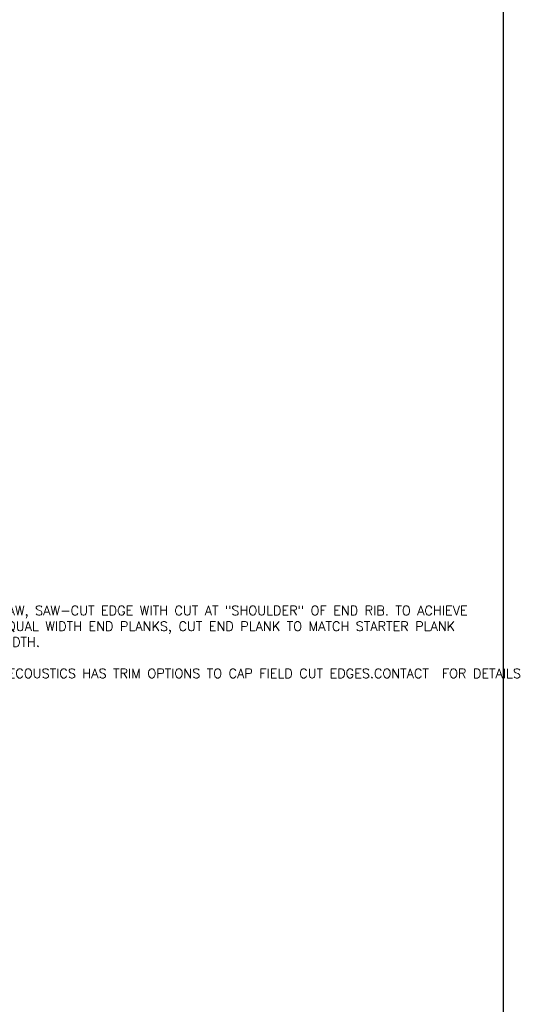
# Model space of a CAD drawing. Header units: millimetres. Extents: x 0 to 4899, y -1170 to 1886.
# Tile 11 of 13: x 1548 to 1785, y 341 to 811. Entities that reach past the tile are written whole.
import ezdxf
from ezdxf import colors
from ezdxf.entities.mleader import LeaderData, LeaderLine
from ezdxf.math import Vec2, Vec3

# ---------------------------------------------------------------- set-up
doc = ezdxf.new("R2010")
doc.units = ezdxf.units.MM
doc.header["$LTSCALE"] = 15
doc.header["$MEASUREMENT"] = 0
doc.layers.add('1-TEXT', color=2, linetype='Continuous')
doc.layers.add('1-VIEWPORT', color=3, linetype='Continuous', plot=False)
doc.styles.add('TEXT', font='romans.shx')

msp = doc.modelspace()

# ---------------------------------------------------------------- linework, layer by layer
at = {"layer": '1-VIEWPORT'}
msp.add_lwpolyline([(279.4, 1170), (1779.37, 1170), (1779.37, 0), (279.4, 0)], close=True, dxfattribs=at)

# ---------------------------------------------------------------- leaders
at = {"layer": '1-TEXT'}
ml = msp.add_multileader_mtext('Standard', dxfattribs=at)
ml.set_content('RAW, SAW-CUT EDGE WITH CUT AT "SHOULDER" OF END RIB. TO ACHIEVE EQUAL WIDTH END PLANKS, CUT END PLANK TO MATCH STARTER PLANK WIDTH.\\P\\PDECOUSTICS HAS TRIM OPTIONS TO CAP FIELD CUT EDGES.CONTACT  FOR DETAILS', color=256, style='TEXT')
ml.set_leader_properties(color=4, linetype='ByLayer', lineweight=-1)
ml.build(insert=Vec2(0, 0))
ml.multileader.update_dxf_attribs({"dogleg_length": 0.36, "arrow_head_size": 6.75, "scale": 2.25})
ctx = ml.context
ctx.base_point, ctx.scale, ctx.char_height, ctx.arrow_head_size, ctx.landing_gap_size, ctx.plane_origin = Vec3(1536.41, 529.34), 2.25, 4.5, 6.75, 2.25, Vec3(1562.56, 544.65)
notes = []
notes.append((ctx, [(1, (1, 1, 0), (1504.77, 529.34), (1, 0), 31.63, [(0, [(1447.68, 471.53)], 0, [])])]))
ctx.mtext.insert, ctx.mtext.width, ctx.mtext.flow_direction = Vec3(1538.66, 531.59), 109.5443, 5
for ctx, leaders in notes:
    for number, flags, end, landing, length, lines in leaders:
        leader = LeaderData()
        leader.index, (leader.has_last_leader_line, leader.has_dogleg_vector, leader.attachment_direction) = number, flags
        leader.last_leader_point, leader.dogleg_vector, leader.dogleg_length = Vec3(end), Vec3(landing), length
        for number, points, colour, breaks in lines:
            line = LeaderLine()
            line.index, line.vertices, line.color, line.breaks = number, Vec3.list(points), colors.encode_raw_color(colour), breaks
            leader.lines.append(line)
        ctx.leaders.append(leader)

doc.saveas('drawing.dxf')
